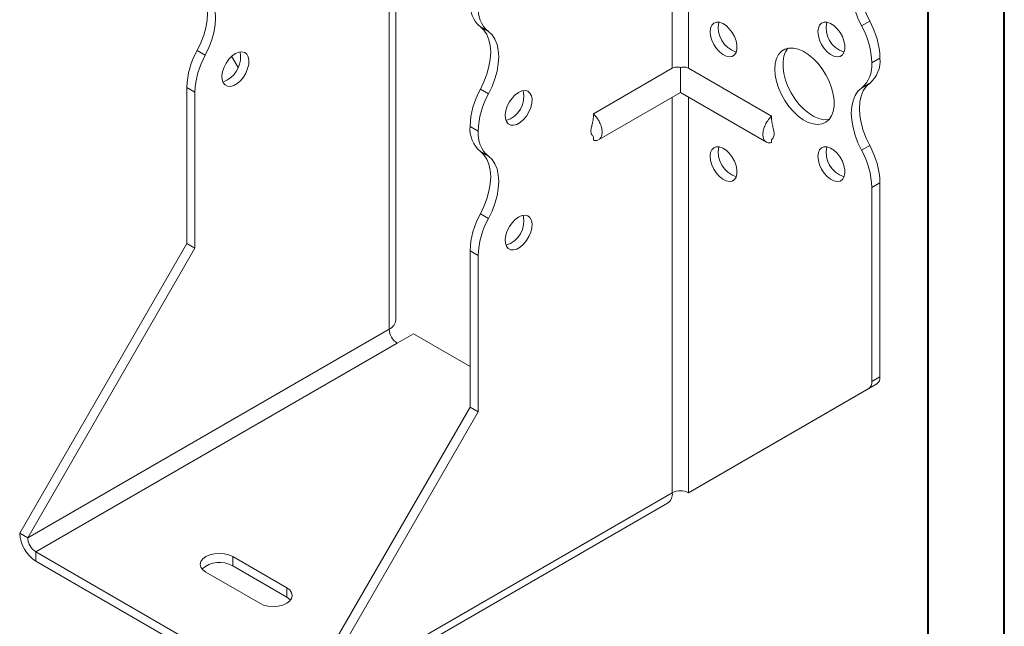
# Model space of a CAD drawing. Header units: millimetres. Extents: x 0 to 210, y 0 to 297.
# Tile 3 of 6: x 146 to 210, y 51 to 91. Entities that reach past the tile are written whole.
import ezdxf

# ---------------------------------------------------------------- set-up
doc = ezdxf.new("R2010")
doc.units = ezdxf.units.MM

msp = doc.modelspace()

# ---------------------------------------------------------------- linework, layer by layer
at = {"color": 7, "linetype": 'Continuous', "lineweight": 40}
for p, q in [((210.079, 0.215), (210.079, 297.215)), ((205.079, 5.215), (205.079, 292.215))]:
    msp.add_line(p, q, dxfattribs=at)
at = {"color": 7, "linetype": 'Continuous', "lineweight": 15}
for p, q in [((170.195, 71.094), (170.195, 96.917)), ((169.756, 70.481), (169.756, 96.304)), ((188.318, 93.852), (188.318, 87.576)), ((189.378, 87.576), (189.378, 93.852)), ((200.724, 90.368), (201.254, 90.675)), ((176.265, 89.981), (175.734, 90.288)), ((157.173, 88.754), (157.703, 88.448)), ((159.856, 87.629), (159.432, 88.364)), ((201.929, 88.245), (201.399, 87.938)), ((201.399, 87.937), (201.929, 88.243)), ((201.399, 87.938), (201.399, 87.937)), ((201.929, 88.245), (201.929, 88.243)), ((188.318, 87.576), (183.145, 84.59)), ((188.848, 87.63), (188.848, 85.993)), ((189.378, 87.576), (194.823, 84.433)), ((201.254, 86.593), (200.724, 86.287)), ((157.028, 86.018), (156.498, 86.324)), ((156.498, 76.096), (156.498, 86.324)), ((157.028, 75.79), (157.028, 86.018)), ((175.734, 86.204), (176.265, 85.898)), ((183.483, 82.896), (188.848, 85.993)), ((188.848, 85.993), (194.485, 82.738)), ((188.318, 85.687), (188.318, 59.766)), ((189.378, 59.766), (189.378, 85.687)), ((175.59, 83.468), (175.059, 83.774)), ((175.059, 83.773), (175.059, 83.774)), ((175.059, 83.773), (175.59, 83.467)), ((175.59, 83.467), (175.59, 83.468)), ((183.145, 83.083), (183.145, 82.862)), ((194.823, 82.921), (194.823, 82.705)), ((176.265, 81.816), (175.734, 82.122)), ((200.724, 82.203), (201.254, 82.509)), ((201.929, 80.079), (201.399, 79.773)), ((201.929, 80.079), (201.929, 67.352)), ((201.399, 79.773), (201.399, 67.046)), ((175.734, 78.039), (176.265, 77.733)), ((145.538, 57.113), (156.498, 76.096)), ((146.068, 56.807), (157.028, 75.79)), ((157.028, 75.79), (156.498, 76.096)), ((175.59, 75.303), (175.059, 75.609)), ((175.059, 65.381), (175.059, 75.609)), ((175.59, 65.075), (175.59, 75.303)), ((169.756, 70.481), (146.068, 56.807)), ((170.286, 69.563), (171.347, 70.175)), ((175.059, 68.032), (171.347, 70.175)), ((146.598, 55.888), (170.286, 69.563)), ((201.399, 67.046), (201.929, 67.352)), ((189.378, 59.766), (201.192, 66.588)), ((189.909, 60.072), (201.722, 66.894)), ((201.722, 66.894), (201.192, 66.588)), ((164.099, 46.397), (175.059, 65.381)), ((175.059, 65.381), (175.59, 65.075)), ((164.63, 46.091), (175.59, 65.075)), ((189.378, 59.766), (189.909, 60.072)), ((164.63, 46.091), (188.318, 59.766)), ((188.318, 59.766), (188.318, 59.766)), ((164.319, 45.404), (188.007, 59.079)), ((146.068, 56.807), (145.538, 57.113)), ((146.598, 55.888), (163.569, 46.091)), ((146.598, 55.888), (146.598, 55.276)), ((163.039, 53.541), (159.503, 55.582)), ((159.503, 54.969), (159.503, 55.582)), ((146.598, 55.276), (163.569, 45.479)), ((163.039, 52.928), (159.503, 54.969)), ((157.735, 54.561), (161.271, 52.52)), ((163.039, 52.928), (163.039, 53.541))]:
    msp.add_line(p, q, dxfattribs=at)
at = {"color": 7, "linetype": 'Continuous', "lineweight": 15, "flags": 128}
for points in [[(200.724, 90.368), (200.488, 90.858), (200.299, 91.357), (200.161, 91.854), (200.077, 92.338), (200.049, 92.8), (200.077, 93.229), (200.161, 93.617), (200.299, 93.954), (200.488, 94.235), (200.724, 94.452)], [(201.254, 94.758), (201.018, 94.541), (200.829, 94.26), (200.691, 93.923), (200.607, 93.535), (200.579, 93.106), (200.607, 92.645), (200.691, 92.16), (200.829, 91.663), (201.018, 91.165), (201.254, 90.675)], [(157.173, 92.838), (157.409, 92.62), (157.598, 92.34), (157.736, 92.002), (157.82, 91.615), (157.848, 91.186), (157.82, 90.724), (157.736, 90.24), (157.598, 89.743), (157.409, 89.244), (157.173, 88.754)], [(157.703, 88.448), (157.939, 88.938), (158.129, 89.437), (158.267, 89.933), (158.351, 90.418), (158.379, 90.88), (158.351, 91.309), (158.267, 91.696), (158.129, 92.034), (157.939, 92.314), (157.703, 92.531)], [(190.793, 89.978), (190.82, 90.216), (190.902, 90.407), (191.032, 90.539), (191.203, 90.603), (191.403, 90.596), (191.621, 90.519), (191.842, 90.375), (192.053, 90.174), (192.24, 89.929), (192.391, 89.655), (192.498, 89.369), (192.553, 89.09), (192.553, 88.834), (192.498, 88.618), (192.391, 88.455), (192.24, 88.356), (192.053, 88.327), (191.842, 88.37), (191.621, 88.481), (191.403, 88.655), (191.203, 88.88), (191.032, 89.141), (190.902, 89.423), (190.82, 89.708), (190.793, 89.978)], [(197.864, 89.979), (197.891, 90.217), (197.973, 90.407), (198.103, 90.539), (198.274, 90.604), (198.474, 90.597), (198.692, 90.519), (198.913, 90.376), (199.124, 90.175), (199.311, 89.93), (199.463, 89.656), (199.569, 89.37), (199.624, 89.09), (199.624, 88.834), (199.569, 88.618), (199.463, 88.456), (199.311, 88.357), (199.124, 88.328), (198.913, 88.37), (198.692, 88.482), (198.474, 88.656), (198.274, 88.88), (198.103, 89.142), (197.973, 89.424), (197.891, 89.709), (197.864, 89.979)], [(175.734, 86.204), (175.971, 86.694), (176.16, 87.193), (176.298, 87.69), (176.382, 88.174), (176.41, 88.636), (176.382, 89.065), (176.298, 89.452), (176.16, 89.79), (175.971, 90.07), (175.734, 90.288)], [(176.265, 85.898), (176.501, 86.388), (176.69, 86.887), (176.828, 87.384), (176.912, 87.868), (176.94, 88.33), (176.912, 88.759), (176.828, 89.146), (176.69, 89.484), (176.501, 89.764), (176.265, 89.981)], [(159.68, 88.548), (159.46, 88.389), (159.254, 88.176), (159.075, 87.922), (158.934, 87.644), (158.839, 87.358), (158.798, 87.082), (158.812, 86.835), (158.88, 86.631), (158.999, 86.484), (159.16, 86.402), (159.354, 86.391), (159.569, 86.451), (159.791, 86.579), (160.005, 86.766), (160.199, 87.002), (160.361, 87.27), (160.48, 87.555), (160.548, 87.838), (160.562, 88.101), (160.52, 88.328), (160.426, 88.505), (160.285, 88.621), (160.106, 88.668), (159.9, 88.643), (159.68, 88.548)], [(195.035, 87.529), (195.063, 87.892), (195.146, 88.213), (195.282, 88.481), (195.467, 88.69), (195.695, 88.834), (195.96, 88.907), (196.255, 88.908), (196.57, 88.838), (196.897, 88.697), (197.227, 88.491), (197.549, 88.225), (197.855, 87.906), (198.136, 87.544), (198.384, 87.15), (198.591, 86.734), (198.752, 86.308), (198.862, 85.886), (198.917, 85.478), (198.917, 85.097), (198.862, 84.754), (198.752, 84.459), (198.591, 84.219), (198.384, 84.042), (198.136, 83.933), (197.855, 83.896), (197.549, 83.931), (197.227, 84.036), (196.897, 84.211), (196.57, 84.448), (196.255, 84.741), (195.96, 85.083), (195.695, 85.462), (195.467, 85.869), (195.282, 86.291), (195.146, 86.717), (195.063, 87.133), (195.035, 87.529)], [(195.896, 88.896), (195.738, 88.66), (195.628, 88.365), (195.573, 88.021), (195.573, 87.641), (195.628, 87.233), (195.738, 86.81), (195.899, 86.385), (196.106, 85.969), (196.354, 85.575), (196.635, 85.213), (196.941, 84.894), (197.263, 84.628), (197.593, 84.421), (197.92, 84.281), (198.235, 84.21), (198.53, 84.212), (198.594, 84.222)], [(159.15, 86.813), (158.93, 86.718), (158.849, 86.7)], [(201.254, 86.593), (201.018, 86.375), (200.829, 86.095), (200.691, 85.757), (200.607, 85.37), (200.579, 84.941), (200.607, 84.479), (200.691, 83.995), (200.829, 83.498), (201.018, 82.999), (201.254, 82.509)], [(178.241, 85.998), (178.022, 85.839), (177.816, 85.626), (177.636, 85.372), (177.495, 85.094), (177.401, 84.808), (177.359, 84.532), (177.373, 84.285), (177.442, 84.081), (177.56, 83.934), (177.722, 83.852), (177.916, 83.841), (178.131, 83.901), (178.352, 84.029), (178.567, 84.216), (178.761, 84.452), (178.922, 84.72), (179.041, 85.005), (179.11, 85.288), (179.124, 85.551), (179.082, 85.778), (178.988, 85.955), (178.846, 86.071), (178.667, 86.118), (178.461, 86.093), (178.241, 85.998)], [(200.724, 82.203), (200.488, 82.693), (200.299, 83.192), (200.161, 83.689), (200.077, 84.173), (200.049, 84.635), (200.077, 85.064), (200.161, 85.451), (200.299, 85.789), (200.488, 86.069), (200.724, 86.287)], [(175.734, 78.039), (175.971, 78.529), (176.16, 79.027), (176.298, 79.524), (176.382, 80.009), (176.41, 80.47), (176.382, 80.9), (176.298, 81.287), (176.16, 81.624), (175.971, 81.905), (175.734, 82.122)], [(190.793, 81.813), (190.82, 82.051), (190.902, 82.241), (191.032, 82.373), (191.203, 82.438), (191.403, 82.431), (191.621, 82.353), (191.842, 82.209), (192.053, 82.009), (192.24, 81.764), (192.391, 81.49), (192.498, 81.204), (192.553, 80.924), (192.553, 80.668), (192.498, 80.452), (192.391, 80.29), (192.24, 80.191), (192.053, 80.162), (191.842, 80.204), (191.621, 80.316), (191.403, 80.489), (191.203, 80.714), (191.032, 80.976), (190.902, 81.258), (190.82, 81.543), (190.793, 81.813)], [(197.864, 81.813), (197.891, 82.051), (197.973, 82.242), (198.103, 82.374), (198.274, 82.438), (198.474, 82.432), (198.692, 82.354), (198.913, 82.21), (199.124, 82.009), (199.311, 81.764), (199.463, 81.49), (199.569, 81.204), (199.624, 80.925), (199.624, 80.669), (199.569, 80.453), (199.463, 80.29), (199.311, 80.191), (199.124, 80.162), (198.913, 80.205), (198.692, 80.317), (198.474, 80.49), (198.274, 80.715), (198.103, 80.976), (197.973, 81.259), (197.891, 81.544), (197.864, 81.813)], [(176.265, 77.733), (176.501, 78.223), (176.69, 78.721), (176.828, 79.218), (176.912, 79.703), (176.94, 80.164), (176.912, 80.593), (176.828, 80.981), (176.69, 81.318), (176.501, 81.599), (176.265, 81.816)], [(178.241, 77.833), (178.022, 77.674), (177.816, 77.461), (177.636, 77.207), (177.495, 76.928), (177.401, 76.642), (177.359, 76.367), (177.373, 76.12), (177.442, 75.916), (177.56, 75.768), (177.722, 75.687), (177.916, 75.675), (178.131, 75.736), (178.352, 75.864), (178.567, 76.051), (178.761, 76.286), (178.922, 76.555), (179.041, 76.839), (179.11, 77.122), (179.124, 77.386), (179.082, 77.613), (178.988, 77.79), (178.846, 77.906), (178.667, 77.952), (178.461, 77.928), (178.241, 77.833)], [(159.503, 55.582), (159.244, 55.696), (158.943, 55.769), (158.619, 55.793), (158.296, 55.769), (157.994, 55.696), (157.735, 55.582), (157.537, 55.432), (157.412, 55.258), (157.369, 55.072), (157.412, 54.885), (157.537, 54.711), (157.735, 54.561)], [(161.271, 52.52), (161.53, 52.406), (161.831, 52.334), (162.155, 52.309), (162.478, 52.334), (162.78, 52.406), (163.039, 52.52), (163.237, 52.67), (163.362, 52.844), (163.405, 53.031), (163.362, 53.217), (163.237, 53.391), (163.039, 53.541)], [(163.287, 52.724), (163.237, 52.779), (163.039, 52.928)]]:
    msp.add_lwpolyline(points, dxfattribs=at)
at = {"color": 7, "linetype": 'Continuous', "lineweight": 15}
for centre, radius, start, end in [((177.011, 91.773), 1.959, 175.16254, 229.32327), ((177.541, 91.467), 1.959, 175.16254, 229.32327), ((192.982, 90.221), 1.65, 166.69046, 253.30416), ((200.053, 90.222), 1.65, 166.69046, 253.30416), ((196.093, 87.773), 5.308, 1.78273, 29.26742), ((196.624, 88.079), 5.308, 1.78273, 29.26742), ((161.804, 86.159), 5.308, 150.73258, 178.21727), ((162.334, 85.853), 5.308, 150.73258, 178.21727), ((158.265, 88.322), 1.749, 300.39229, 11.17657), ((199.447, 87.772), 1.959, 310.67673, 4.83746), ((199.978, 88.078), 1.959, 310.67673, 4.83746), ((180.365, 83.609), 5.308, 150.73258, 178.21727), ((180.896, 83.303), 5.308, 150.73258, 178.21727), ((176.936, 85.731), 1.65, 286.69605, 13.30932), ((177.011, 83.608), 1.959, 175.16254, 229.32327), ((177.541, 83.301), 1.959, 175.16254, 229.32327), ((192.982, 82.056), 1.65, 166.69046, 253.30416), ((200.053, 82.057), 1.65, 166.69046, 253.30416), ((196.093, 79.608), 5.308, 1.78273, 29.26742), ((196.624, 79.914), 5.308, 1.78273, 29.26742), ((180.365, 75.444), 5.308, 150.73258, 178.21727), ((180.896, 75.137), 5.308, 150.73258, 178.21727), ((176.936, 77.566), 1.65, 286.69605, 13.30932), ((169.445, 71.169), 0.754, 294.37466, 354.3052), ((170.908, 70.534), 1.153, 182.60548, 237.39452), ((201.429, 67.303), 0.503, 305.69804, 5.62038), ((200.898, 66.997), 0.503, 305.69804, 5.62038), ((187.583, 59.685), 0.739, 305.01333, 6.29885), ((188.848, 58.742), 1.153, 62.60967, 117.39033), ((147.841, 57.217), 2.305, 182.60548, 237.39452), ((147.219, 56.859), 1.153, 182.60548, 237.39452), ((158.637, 53.464), 1.737, 60.10075, 131.45976)]:
    msp.add_arc(centre, radius, start, end, dxfattribs=at)
for points, knots in [([(188.848, 87.63), (188.802, 87.645), (188.753, 87.654), (188.658, 87.662), (188.611, 87.661), (188.473, 87.645), (188.389, 87.617), (188.318, 87.576)], [0, 0, 0, 0, 0.25, 0.25, 0.5, 0.5, 1, 1, 1, 1]), ([(189.378, 87.576), (189.343, 87.596), (189.304, 87.614), (189.221, 87.641), (189.177, 87.65), (189.04, 87.666), (188.942, 87.659), (188.848, 87.63)], [0, 0, 0, 0, 0.25, 0.25, 0.5, 0.5, 1, 1, 1, 1]), ([(183.145, 82.862), (183.185, 82.851), (183.225, 82.846), (183.302, 82.843), (183.339, 82.846), (183.408, 82.861), (183.44, 82.873), (183.5, 82.904), (183.529, 82.925), (183.579, 82.973), (183.601, 83.001), (183.641, 83.064), (183.657, 83.099), (183.684, 83.176), (183.694, 83.217), (183.707, 83.304), (183.711, 83.351), (183.711, 83.448), (183.707, 83.498), (183.694, 83.601), (183.684, 83.654), (183.644, 83.815), (183.605, 83.924), (183.503, 84.137), (183.443, 84.239), (183.338, 84.382), (183.302, 84.428), (183.225, 84.513), (183.185, 84.553), (183.145, 84.59)], [0, 0, 0, 0, 0.0625, 0.0625, 0.125, 0.125, 0.1875, 0.1875, 0.25, 0.25, 0.3125, 0.3125, 0.375, 0.375, 0.4375, 0.4375, 0.5, 0.5, 0.5625, 0.5625, 0.625, 0.625, 0.75, 0.75, 0.875, 0.875, 0.9375, 0.9375, 1, 1, 1, 1]), ([(183.145, 84.386), (183.132, 84.269), (183.109, 84.07), (183.039, 83.831), (182.999, 83.652), (182.976, 83.5), (182.981, 83.369), (183.005, 83.281), (183.043, 83.2), (183.11, 83.137), (183.133, 83.09), (183.145, 83.066)], [0, 0, 0, 0, 0.1838453, 0.3127111, 0.3877655, 0.468607, 0.5610137, 0.6142418, 0.6754793, 0.8258992, 1, 1, 1, 1]), ([(194.823, 84.433), (194.783, 84.396), (194.743, 84.356), (194.667, 84.271), (194.63, 84.225), (194.561, 84.131), (194.529, 84.082), (194.468, 83.98), (194.44, 83.927), (194.389, 83.821), (194.367, 83.767), (194.328, 83.659), (194.311, 83.605), (194.284, 83.498), (194.274, 83.445), (194.261, 83.342), (194.257, 83.291), (194.257, 83.146), (194.271, 83.057), (194.324, 82.904), (194.363, 82.84), (194.465, 82.743), (194.525, 82.711), (194.629, 82.689), (194.666, 82.686), (194.743, 82.689), (194.783, 82.694), (194.823, 82.705)], [0, 0, 0, 0, 0.0625, 0.0625, 0.125, 0.125, 0.1875, 0.1875, 0.25, 0.25, 0.3125, 0.3125, 0.375, 0.375, 0.4375, 0.4375, 0.5, 0.5, 0.625, 0.625, 0.75, 0.75, 0.875, 0.875, 0.9375, 0.9375, 1, 1, 1, 1]), ([(194.828, 82.911), (194.831, 82.911), (194.837, 82.911), (194.886, 82.971), (194.947, 83.076), (194.988, 83.204), (194.991, 83.376), (194.948, 83.601), (194.864, 83.883), (194.838, 84.107), (194.823, 84.229)], [0, 0, 0, 0, 0.082719, 0.205131, 0.329338, 0.43478, 0.526561, 0.636523, 0.801685, 1, 1, 1, 1])]:
    msp.add_open_spline(points, degree=3, knots=knots, dxfattribs=at)
for points in [[(183.145, 84.59), (183.145, 84.522), (183.145, 84.454), (183.145, 84.386)], [(194.823, 84.433), (194.823, 84.365), (194.823, 84.297), (194.823, 84.229)]]:
    msp.add_open_spline(points, degree=3, dxfattribs=at)

doc.saveas('drawing.dxf')
